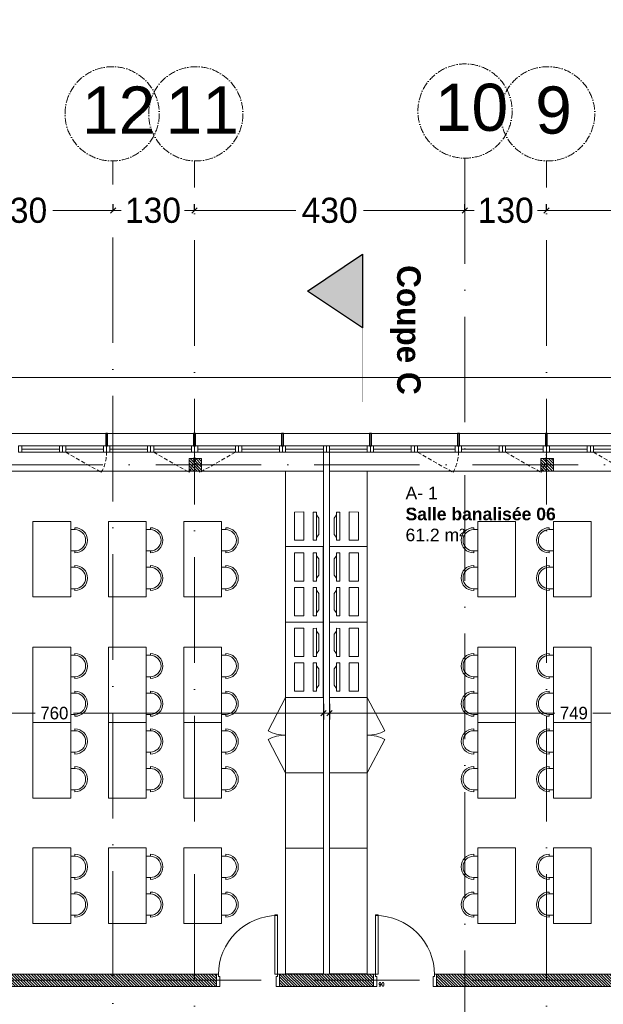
# Model space of a CAD drawing. Header units: centimetres. Extents: x 100159 to 225226, y -81380 to -23241.
# Tile 82 of 139: x 202902 to 203831, y -61097 to -59530. Entities that reach past the tile are written whole.
import ezdxf
from ezdxf.xclip import XClip

# ---------------------------------------------------------------- set-up
doc = ezdxf.new("R2010")
doc.units = ezdxf.units.CM
doc.header["$XCLIPFRAME"] = 2
for name, pattern in [('ACAD_ISO04W100', [30, 24, -3, 0, -3]), ('ACAD_ISO10W100', [18, 12, -3, 0, -3]), ('CACHE', [9.525, 6.35, -3.175])]:
    doc.linetypes.add(name, pattern=pattern)
doc.layers.get('0').update_dxf_attribs({"lineweight": 5})
for name, color, linetype, lineweight in [('10', 252, 'Continuous', 5), ('13', 251, 'Continuous', 9), ('17', 6, 'Continuous', 5), ('DDL- CLOISONS DOUBLAGES', 1, 'Continuous', 5), ('DDL- MENUISERIES INT', 51, 'Continuous', 5), ('DDL- STRUCTURE', 5, 'Continuous', 5), ('DDL-HAB-COTES', 161, 'Continuous', 9), ('DDL-HAB-MOBILIER', 252, 'Continuous', 9), ('DDL-HACHURES POCHAGE GRIS', 251, 'Continuous', 5), ('DDL-TRAIT AXES', 1, 'ACAD_ISO10W100', 5)]:
    doc.layers.add(name, color=color, linetype=linetype, lineweight=lineweight)
for name, color, linetype in [('23', 63, 'Continuous'), ('44', 7, 'Continuous'), ('DDL-PLAN MASSE PAYSAGE', 7, 'Continuous'), ('DDL-TEXTE 01', 7, 'Continuous'), ('DDL-TRAIT  COUPE', 1, 'ACAD_ISO04W100')]:
    doc.layers.add(name, color=color, linetype=linetype)
doc.layers.add('GEL', color=113, linetype='Continuous', plot=False)
doc.styles.add('Century Gothic', font='GOTHIC.TTF')
doc.styles.add('COTA', font='romans.shx', dxfattribs={"width": 0.8})
doc.styles.get("Standard").update_dxf_attribs({"font": 'arial.ttf'})
doc.dimstyles.new('C100 cm', dxfattribs={"dimscale": 100, "dimtxt": 0.2, "dimasz": 0.085, "dimexe": 0.1, "dimexo": 0.0625, "dimgap": 0.09, "dimtad": 0, "dimdec": 0, "dimzin": 0, "dimdsep": 46, "dimtxsty": 'Century Gothic', "dimblk": 'OBLIQUE', "dimcen": 0.09, "dimdle": 0.1, "dimclrd": 256, "dimclrt": 256, "dimadec": 0, "dimazin": 0, "dimtfac": 1, "dimtdec": 0, "dimtofl": 0, "dimtmove": 2, "dimatfit": 2, "dimfxl": 0.15, "dimfxlon": 1, "dimtolj": 1, "dimtzin": 0, "dimlwd": -1, "dimarcsym": 0})
doc.dimstyles.new('portes', dxfattribs={"dimtxt": 6, "dimasz": 2.5, "dimexe": 1.25, "dimexo": 0.625, "dimtad": 1, "dimjust": 1, "dimtxsty": 'COTA', "dimblk": 'NONE', "dimcen": 2.5, "dimse1": 1, "dimse2": 1, "dimsd1": 1, "dimsd2": 1, "dimadec": 0, "dimazin": 0, "dimtfac": 1, "dimtix": 1, "dimtofl": 0, "dimtmove": 0, "dimatfit": 0, "dimldrblk": 'NONE', "dimfxl": 1, "dimarcsym": 0})
pattern_1 = [(135, (0, -2198.8527), (-2.24506403, -2.24506403), [])]

# ---------------------------------------------------------------- blocks, each defined once
blk = doc.blocks.new('A$C7FA553E3')
blk.add_lwpolyline([(0, 32), (70, 32), (70, 42), (0, 42)], close=True)
for points in [[(5, 32), (65, 32), (65, 42), (5, 42), (5, 32)], [(5, 37), (65, 37)]]:
    blk.add_lwpolyline(points)
at = {"linetype": 'CACHE'}
blk.add_lwpolyline([(5, 32), (61.5, 0)], dxfattribs=at)
blk.add_arc((6, 32), 64, 330.0443, 0.0023, dxfattribs=at)
blk = doc.blocks.new('A$C6C21683D')
blk.add_lwpolyline([(0, 0), (70, 0), (70, 10), (0, 10)], close=True)
for points in [[(5, 0), (65, 0), (65, 10), (5, 10), (5, 0)], [(5, 5), (65, 5)]]:
    blk.add_lwpolyline(points)
blk = doc.blocks.new('*D189')
at = {"layer": 'Defpoints', "color": 0, "transparency": 16777216}
for p in [(5, 0), (95, 0), (95, 0)]:
    blk.add_point(p, dxfattribs=at)
at = {"layer": 'GEL', "color": 0, "transparency": 16777216, "insert": (12.6, 3.6), "char_height": 6, "attachment_point": 5, "style": 'COTA'}
blk.add_mtext('90', dxfattribs=at)
blk = doc.blocks.new('_None')
blk = doc.blocks.new('_Oblique')
at = {"color": 0, "linetype": 'ByBlock', "lineweight": -2}
blk.add_line((-0.5, -0.5), (0.5, 0.5), dxfattribs=at)
blk = doc.blocks.new('*D261')
at = {"layer": 'DDL-HAB-COTES', "color": 0, "lineweight": -2, "transparency": 16777216}
for p, q in [((199380.1, -60099.6), (199380.1, -60089.6)), ((204180.6, -60099.6), (204180.6, -60089.6))]:
    blk.add_line(p, q, dxfattribs=at)
at = {"layer": 'DDL-HAB-COTES', "transparency": 16777216}
for p, q in [((199370.1, -60099.6), (201883.4, -60099.6)), ((204190.6, -60099.6), (202021.7, -60099.6))]:
    blk.add_line(p, q, dxfattribs=at)
at = {"layer": 'Defpoints', "color": 0, "transparency": 16777216}
for p in [(204180.6, -60099.6), (199380.1, -60188.5), (204180.6, -60188.5)]:
    blk.add_point(p, dxfattribs=at)
at = {"layer": 'DDL-HAB-COTES', "transparency": 16777216, "xscale": 8.5, "yscale": 8.5, "zscale": 8.5, "rotation": 180}
blk.add_blockref('_Oblique', (199380.1, -60099.6), dxfattribs=at)
at = {"layer": 'DDL-HAB-COTES', "transparency": 16777216, "xscale": 8.5, "yscale": 8.5, "zscale": 8.5}
blk.add_blockref('_Oblique', (204180.6, -60099.6), dxfattribs=at)
at = {"layer": 'DDL-HAB-COTES', "lineweight": -3, "transparency": 16777216, "insert": (201952.6, -60099.6), "char_height": 40, "attachment_point": 5, "style": 'Century Gothic'}
blk.add_mtext('\\A1;4800', dxfattribs=at)
blk = doc.blocks.new('A$C7DD83F9D')
at = {"ltscale": 0.5}
for p, q in [((20, 107), (20, 110)), ((20, 107), (26.8, 107)), ((26.8, 73), (26.8, 107)), ((20, 73), (26.8, 73)), ((20, 73), (20, 70)), ((20, 47), (20, 50)), ((20, 47), (26.8, 47)), ((26.8, 13), (26.8, 47)), ((20, 13), (26.8, 13)), ((20, 13), (20, 10))]:
    blk.add_line(p, q, dxfattribs=at)
at = {"linetype": 'Continuous', "flags": 128}
blk.add_lwpolyline([(26.8, 120), (26.8, 0), (86.8, 0), (86.8, 120), (26.8, 120)], dxfattribs=at)
at = {"ltscale": 0.5}
for centre, radius in [((20, 90), 20), ((20, 90), 17), ((20, 30), 20), ((20, 30), 17)]:
    blk.add_arc(centre, radius, 90, 270, dxfattribs=at)
blk = doc.blocks.new('A$C19797035')
at = {"linetype": 'Continuous'}
for points in [[(54.3, 32.9), (52.5, 28.2), (10.3, 43.6), (12, 48.3)], [(46.7, 39.9), (50, 34.4), (16.2, 46.7), (22.3, 48.8)], [(42.3, 0), (0, 15.4), (5.1, 29.5), (47.4, 14.1)]]:
    blk.add_lwpolyline(points, close=True, dxfattribs=at)
blk = doc.blocks.new('bloc 2 postes info')
at = {"layer": 'DDL-HAB-MOBILIER', "linetype": 'Continuous'}
blk.add_lwpolyline([(200800.7, -66224.9), (200920.7, -66224.9), (200920.7, -66164.9), (200800.7, -66164.9)], close=True, dxfattribs=at)
at = {"layer": 'DDL-HAB-MOBILIER', "rotation": 19.99999999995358}
for p in [(200816, -66225.4), (200871, -66225.4)]:
    blk.add_blockref('A$C19797035', p, dxfattribs=at)
blk = doc.blocks.new('armoire120')
at = {"layer": '13'}
blk.add_lwpolyline([(202579.7, -43308.5), (202579.7, -43188.5), (202639.7, -43188.5), (202639.7, -43308.5)], close=True, dxfattribs=at)
for points in [[(202639.7, -43188.5), (202667.7, -43241.5)], [(202639.7, -43308.5), (202667.7, -43255.4)]]:
    blk.add_lwpolyline(points, dxfattribs=at)
for centre, start, end in [((202639.7, -43188.5), 269.9999, 297.8405), ((202639.7, -43308.5), 62.1592, 89.9998)]:
    blk.add_arc(centre, 60, start, end, dxfattribs=at)
blk = doc.blocks.new('Lame 20x3')
blk.add_lwpolyline([(209069.8, -45704.2), (209069.8, -45724.2), (209072.8, -45724.2), (209072.8, -45704.2), (209069.8, -45704.2)])
blk = doc.blocks.new('*U368')
at = {"layer": '44'}
blk.add_blockref('Lame 20x3', (-209071.3, 45714.2), dxfattribs=at)
blk = doc.blocks.new('*U369')
at = {"color": 0, "linetype": 'ByBlock', "lineweight": -2, "transparency": 16777216}
for p in [(-980, 0), (-840, 0), (-700, 0), (-560, 0), (-420, 0), (-280, 0)]:
    blk.add_blockref('*U368', p, dxfattribs=at)
blk = doc.blocks.new('*D517')
at = {"layer": 'DDL-HAB-COTES', "color": 0, "lineweight": -2, "transparency": 16777216}
for p, q in [((202625.1, -60618.5), (202625.1, -60643.5)), ((203385.1, -60618.5), (203385.1, -60643.5))]:
    blk.add_line(p, q, dxfattribs=at)
at = {"layer": 'DDL-HAB-COTES', "transparency": 16777216}
for p, q in [((202615.1, -60633.5), (202926.2, -60633.5)), ((203395.1, -60633.5), (202987.6, -60633.5))]:
    blk.add_line(p, q, dxfattribs=at)
at = {"layer": 'Defpoints', "color": 0, "transparency": 16777216}
for p in [(202625.1, -60248.5), (203385.1, -60248.4), (203385.1, -60633.5)]:
    blk.add_point(p, dxfattribs=at)
at = {"layer": 'DDL-HAB-COTES', "transparency": 16777216, "xscale": 8.5, "yscale": 8.5, "zscale": 8.5, "rotation": 180}
blk.add_blockref('_Oblique', (202625.1, -60633.5), dxfattribs=at)
at = {"layer": 'DDL-HAB-COTES', "transparency": 16777216, "xscale": 8.5, "yscale": 8.5, "zscale": 8.5}
blk.add_blockref('_Oblique', (203385.1, -60633.5), dxfattribs=at)
at = {"layer": 'DDL-HAB-COTES', "lineweight": -3, "transparency": 16777216, "insert": (202956.9, -60633.5), "char_height": 20, "attachment_point": 5, "style": 'Century Gothic'}
blk.add_mtext('\\A1;760', dxfattribs=at)
blk = doc.blocks.new('*D518')
at = {"layer": 'DDL-HAB-COTES', "color": 0, "lineweight": -2, "transparency": 16777216}
for p, q in [((203395.1, -60618.5), (203395.1, -60643.5)), ((204144.1, -60618.5), (204144.1, -60643.5))]:
    blk.add_line(p, q, dxfattribs=at)
at = {"layer": 'DDL-HAB-COTES', "transparency": 16777216}
for p, q in [((203385.1, -60633.5), (203753.5, -60633.5)), ((204154.1, -60633.5), (203814.1, -60633.5))]:
    blk.add_line(p, q, dxfattribs=at)
at = {"layer": 'Defpoints', "color": 0, "transparency": 16777216}
for p in [(203395.1, -60238.4), (204144.1, -60358.4), (204144.1, -60633.5)]:
    blk.add_point(p, dxfattribs=at)
at = {"layer": 'DDL-HAB-COTES', "transparency": 16777216, "xscale": 8.5, "yscale": 8.5, "zscale": 8.5, "rotation": 180}
blk.add_blockref('_Oblique', (203395.1, -60633.5), dxfattribs=at)
at = {"layer": 'DDL-HAB-COTES', "transparency": 16777216, "xscale": 8.5, "yscale": 8.5, "zscale": 8.5}
blk.add_blockref('_Oblique', (204144.1, -60633.5), dxfattribs=at)
at = {"layer": 'DDL-HAB-COTES', "lineweight": -3, "transparency": 16777216, "insert": (203783.8, -60633.5), "char_height": 20, "attachment_point": 5, "style": 'Century Gothic'}
blk.add_mtext('\\A1;749', dxfattribs=at)
blk = doc.blocks.new('17.07 CADASTRE')
at = {"layer": '23'}
h = blk.add_hatch(dxfattribs=at)
h.set_pattern_fill('CROSS', color=9, scale=0.122312, angle=-74.5126)
h.set_pattern_definition([(285.487436, (-1752.3689, 119.6183), (0.95587097, -0.5410825), [0.38833935, -1.16501804]), (15.487436, (-1752.5042, 119.37936), (0.5410825, 0.95587097), [0.38833935, -1.16501804])])
h.paths.add_polyline_path([(296.556, 77.111), (237.111, 55.333), (234.333, 63.889), (230.222, 79.222), (287.333, 104.778), (286, 108.667), (283.764, 107.684), (283.586, 107.684), (284.556, 108.111), (281.778, 113.778), (279.556, 117), (276.889, 119.556), (274.222, 121.222), (271, 122.222), (267.222, 123.778), (264.111, 125.444), (253.889, 127.667), (249.222, 128.444), (241, 128.111), (233.111, 127.444), (216.889, 124.444), (201.667, 120.778), (176.222, 114.111), (165.556, 111.111), (124.556, 102.444), (122.333, 102.222), (76.778, 95.667), (65.222, 94.333), (35.444, 90.111), (31.667, 89.667), (13.222, 87.017), (13.222, 11), (305.953, 11), (306.333, 20.889), (306.457, 20.91), (306.778, 27.444), (306.556, 41.222), (304.889, 48.667)])
h.paths.add_polyline_path([(382.444, 188.112), (366.222, 179.889), (324.333, 156.222), (321.556, 150.111), (319.889, 143.222), (318.444, 140), (316.333, 136.444), (312.889, 132.222), (311, 129.556), (309.667, 127), (309.222, 124.889), (309.111, 121.556), (313, 67.111), (320.889, 34.556), (323.889, 23), (326.72, 11), (382.444, 11)])
h.paths.add_polyline_path([(114.441, 168.682), (114.556, 172.222), (114.765, 174.055), (114.889, 176.111), (115.444, 180), (117, 187), (119.807, 200.743), (131.778, 243.333), (132.667, 246.889), (134.333, 259.778), (123.889, 263.889), (95.589, 275.588), (95.778, 276.111), (116.444, 322.667), (114.867, 324.739), (110, 330.778), (101, 340.111), (94.778, 345.889), (88.111, 351.333), (84.333, 354.222), (77.667, 358.667), (70, 363), (64.667, 366.778), (62.667, 368.556), (61, 370.778), (59.667, 373.333), (57.444, 376.444), (55, 379.889), (50.444, 384.111), (47.778, 386.111), (42.889, 389.333), (34.778, 392.222), (29.778, 390.222), (28, 389.111), (23.444, 385.111), (19.596, 381.153), (45.333, 361.111), (41.87, 356.754), (41.556, 357), (39.111, 354), (13.222, 374.341), (13.222, 359.889), (17.111, 358.444), (17.556, 359.444), (21.111, 358), (20.778, 357), (22.556, 356.333), (22.889, 357.333), (29.222, 354.889), (26.333, 347.667), (22.889, 349), (21.556, 345.667), (17.889, 347.111), (18.556, 348.889), (13.222, 350.98), (13.222, 268.872), (22.444, 266.333), (20.333, 258.444), (13.222, 260.467), (13.222, 114.187), (18.444, 116), (18.889, 112.778), (28.889, 113.333), (38.667, 115.778), (41.333, 115.778), (59.333, 118.667), (82, 120.333), (98.222, 123.111), (115.889, 127.889), (114.889, 141.889), (114.853, 142.698), (114.556, 146.667), (114.435, 152.182), (114.222, 157), (114.259, 160.231), (114.222, 161.889), (114.123, 164.5), (114.333, 166.889)])
h.paths.add_polyline_path([(35.889, 199), (33.222, 200.111), (35, 204.222), (37.556, 203)], flags=16)
h.paths.add_polyline_path([(48.222, 318.556), (43.778, 319.556), (44.333, 321.778), (38.889, 323), (39, 323.778), (35, 324.667), (35.111, 325.333), (31.556, 326.111), (33.444, 334.667), (40.444, 333), (40.222, 332.111), (43.222, 331.444), (42.889, 330), (46, 329.333), (49, 342.556), (55.111, 337.444), (53, 328.556), (50.667, 329.111)], flags=16)
h.paths.add_polyline_path([(23.889, 322.556), (20.556, 323.222), (21.111, 326.222), (24.556, 325.556)], flags=16)
h.paths.add_polyline_path([(19.667, 324.111), (14.111, 325.222), (14.556, 327.889), (20.222, 326.778)], flags=16)
h.paths.add_polyline_path([(57.556, 349), (56.556, 349.778), (56, 349.111), (53.667, 350.778), (54, 351.444), (50.556, 354.111), (52.889, 357.333), (53.667, 356.889), (54.444, 358), (53.778, 358.556), (59.667, 366.333), (64.444, 362.556), (60.444, 357.111), (64.444, 353.778), (61.889, 350.556), (59.889, 352.111)], flags=16)
h.paths.add_polyline_path([(38.667, 373.444), (35.778, 375.889), (35.444, 375.556), (32.333, 378), (33.111, 379.111), (30, 381.444), (32.444, 384.778), (35.556, 382.222), (36, 382.889), (36.889, 382.333), (37.889, 383.667), (40.444, 381.444), (42.889, 384.667), (47.778, 380.889), (42.889, 374.556), (40.778, 376.222)], flags=16)
h.paths.add_polyline_path([(64.778, 393.222), (55, 404.111), (51.333, 405.889), (50, 405.222), (47.889, 404.556), (45.556, 404.556), (44.778, 404.667), (43.889, 405.111), (34.778, 392.222), (42.889, 389.333), (47.778, 386.111), (50.444, 384.111), (55, 379.889), (57.444, 376.444), (59.667, 373.333), (61, 370.778), (62.667, 368.556), (64.667, 366.778), (70, 363), (77.667, 358.667), (84.333, 354.222), (88.111, 351.333), (94.778, 345.889), (101, 340.111), (110, 330.778), (112.546, 327.619), (117, 349.111), (122, 359.222), (113.222, 363.667), (115.333, 367.889), (104.333, 373.444), (104.111, 373), (103.667, 373.222), (103.889, 373.667)])
h.paths.add_polyline_path([(60.667, 391.556), (67.111, 388.333), (66.333, 386.667), (70.778, 384.444), (67.333, 377.444), (61, 380.556), (61.667, 381.889), (57, 384.222)], flags=16)
h.paths.add_polyline_path([(56.111, 388.778), (44.667, 394.444), (48.111, 401.222), (52.444, 399.111), (52.556, 399.556), (55.444, 398.111), (53.889, 395), (58.111, 393)], flags=16)
h.paths.add_polyline_path([(74.333, 380.889), (79.667, 378.222), (80.333, 379.556), (83.444, 378.111), (79.333, 369.889), (70.889, 374.222)], flags=16)
h.paths.add_polyline_path([(87.444, 378.444), (92.444, 376), (90.556, 372.333), (90, 372.667), (88.556, 369.778), (93.889, 367.222), (90.667, 360.778), (81, 365.556)], flags=16)
h.paths.add_polyline_path([(97.444, 368.111), (107.667, 363.111), (104.556, 356.778), (94.333, 361.778)], flags=16)
h.paths.add_polyline_path([(109.222, 359.889), (112.444, 358.222), (111.778, 357), (113.222, 356.222), (114.444, 358.667), (117.667, 357), (111, 343.444), (106.667, 345.556), (108, 348.333), (104.444, 350.111)], flags=16)
h.paths.add_polyline_path([(138.333, 392.333), (139.444, 392.667), (142.289, 398.356), (133.889, 402.556), (137.222, 409.444), (142.667, 406.667), (143.556, 408.444), (146.6, 406.978), (147.111, 408), (146.954, 409.778), (132.144, 409.778), (130.222, 406), (122.667, 409.778), (88.627, 409.778), (92.222, 408), (85.444, 394.444), (81.667, 396.333), (82.667, 398.444), (80.556, 399.556), (81.667, 401.667), (77.444, 403.778), (80.481, 409.778), (77.236, 409.778), (74.889, 405), (69.444, 407.778), (69.889, 408.778), (67.857, 409.778), (56.288, 409.778), (58.444, 408.667), (64.444, 402), (64.889, 402.333), (65.111, 402), (64.778, 401.667), (68.222, 397.778), (70.667, 396.556), (71.667, 398.667), (76.333, 396.333), (75.333, 394.222), (83.333, 390.222), (84.333, 392.333), (89, 390), (88.222, 388.333), (88.556, 388.111), (88.444, 387.778), (96, 383.889), (97, 386), (105.444, 381.778), (104.444, 379.667), (118, 372.889), (119.063, 372.48), (121, 372.111), (123.444, 372.222), (123.333, 372.667), (123.778, 372.778), (123.889, 372.333), (124.556, 372.556), (126.503, 373.571), (127.437, 374.272), (128.105, 375.058), (128.808, 376.042), (120.778, 380.222), (120.889, 380.444), (117.444, 382.111), (119.889, 386.778), (123.222, 385.111), (123.778, 386.111), (131.912, 381.934), (136.222, 390.556), (136.417, 390.75), (136.556, 391), (137.444, 391.778)])
h.paths.add_polyline_path([(94.778, 396.222), (95.111, 397), (90.889, 399.111), (93, 403.333), (93.889, 402.889), (95.333, 405.667), (98, 404.333), (98.333, 405), (101.889, 403.111), (101.667, 402.556), (104.556, 401.111), (101.111, 394), (98.111, 395.556), (97.667, 394.667)], flags=16)
h.paths.add_polyline_path([(104.778, 389.444), (108.222, 396.333), (118.667, 391.222), (115.667, 385.222), (112.889, 386.556), (112.444, 385.667)], flags=16)
blk = doc.blocks.new('*D807')
at = {"layer": 'DDL-HAB-COTES', "color": 0, "lineweight": -2, "transparency": 16777216}
for p, q in [((203740.1, -59833.8), (203740.1, -59823.8)), ((204170.1, -59833.8), (204170.1, -59823.8))]:
    blk.add_line(p, q, dxfattribs=at)
at = {"layer": 'DDL-HAB-COTES', "transparency": 16777216}
for p, q in [((203730.1, -59833.8), (203989.7, -59833.8)), ((204180.1, -59833.8), (204097.1, -59833.8))]:
    blk.add_line(p, q, dxfattribs=at)
at = {"layer": 'Defpoints', "color": 0, "transparency": 16777216}
for p in [(203740.1, -59833.8), (203740.1, -60099.6), (204170.1, -60238.4)]:
    blk.add_point(p, dxfattribs=at)
at = {"layer": 'DDL-HAB-COTES', "transparency": 16777216, "xscale": 8.5, "yscale": 8.5, "zscale": 8.5, "rotation": 180}
blk.add_blockref('_Oblique', (203740.1, -59833.8), dxfattribs=at)
at = {"layer": 'DDL-HAB-COTES', "transparency": 16777216, "xscale": 8.5, "yscale": 8.5, "zscale": 8.5}
blk.add_blockref('_Oblique', (204170.1, -59833.8), dxfattribs=at)
at = {"layer": 'DDL-HAB-COTES', "lineweight": -3, "transparency": 16777216, "insert": (204043.4, -59833.8), "char_height": 40, "attachment_point": 5, "style": 'Century Gothic'}
blk.add_mtext('\\A1;430', dxfattribs=at)
blk = doc.blocks.new('*D808')
at = {"layer": 'DDL-HAB-COTES', "color": 0, "lineweight": -2, "transparency": 16777216}
for p, q in [((203610.1, -59833.8), (203610.1, -59823.8)), ((203740.1, -59833.8), (203740.1, -59823.8))]:
    blk.add_line(p, q, dxfattribs=at)
at = {"layer": 'DDL-HAB-COTES', "transparency": 16777216}
for p, q in [((203600.1, -59833.8), (203625, -59833.8)), ((203750.1, -59833.8), (203725.9, -59833.8))]:
    blk.add_line(p, q, dxfattribs=at)
at = {"layer": 'Defpoints', "color": 0, "transparency": 16777216}
for p in [(203610.1, -59833.8), (203610.1, -60099.6), (203740.1, -60099.6)]:
    blk.add_point(p, dxfattribs=at)
at = {"layer": 'DDL-HAB-COTES', "transparency": 16777216, "xscale": 8.5, "yscale": 8.5, "zscale": 8.5, "rotation": 180}
blk.add_blockref('_Oblique', (203610.1, -59833.8), dxfattribs=at)
at = {"layer": 'DDL-HAB-COTES', "transparency": 16777216, "xscale": 8.5, "yscale": 8.5, "zscale": 8.5}
blk.add_blockref('_Oblique', (203740.1, -59833.8), dxfattribs=at)
at = {"layer": 'DDL-HAB-COTES', "lineweight": -3, "transparency": 16777216, "insert": (203675.4, -59833.8), "char_height": 40, "attachment_point": 5, "style": 'Century Gothic'}
blk.add_mtext('\\A1;130', dxfattribs=at)
blk = doc.blocks.new('*D809')
at = {"layer": 'DDL-HAB-COTES', "color": 0, "lineweight": -2, "transparency": 16777216}
for p, q in [((203050.6, -59833.8), (203050.6, -59823.8)), ((203180.1, -59833.8), (203180.1, -59823.8))]:
    blk.add_line(p, q, dxfattribs=at)
at = {"layer": 'DDL-HAB-COTES', "transparency": 16777216}
for p, q in [((203040.6, -59833.8), (203063.4, -59833.8)), ((203190.1, -59833.8), (203164.3, -59833.8))]:
    blk.add_line(p, q, dxfattribs=at)
at = {"layer": 'Defpoints', "color": 0, "transparency": 16777216}
for p in [(203050.6, -59833.8), (203050.6, -60238.4), (203180.1, -60238.4)]:
    blk.add_point(p, dxfattribs=at)
at = {"layer": 'DDL-HAB-COTES', "transparency": 16777216, "xscale": 8.5, "yscale": 8.5, "zscale": 8.5, "rotation": 180}
blk.add_blockref('_Oblique', (203050.6, -59833.8), dxfattribs=at)
at = {"layer": 'DDL-HAB-COTES', "transparency": 16777216, "xscale": 8.5, "yscale": 8.5, "zscale": 8.5}
blk.add_blockref('_Oblique', (203180.1, -59833.8), dxfattribs=at)
at = {"layer": 'DDL-HAB-COTES', "lineweight": -3, "transparency": 16777216, "insert": (203113.9, -59833.8), "char_height": 40, "attachment_point": 5, "style": 'Century Gothic'}
blk.add_mtext('\\A1;130', dxfattribs=at)
blk = doc.blocks.new('*D810')
at = {"layer": 'DDL-HAB-COTES', "color": 0, "lineweight": -2, "transparency": 16777216}
for p, q in [((202620.1, -59833.8), (202620.1, -59823.8)), ((203050.6, -59833.8), (203050.6, -59823.8))]:
    blk.add_line(p, q, dxfattribs=at)
at = {"layer": 'DDL-HAB-COTES', "transparency": 16777216}
for p, q in [((202610.1, -59833.8), (202847.2, -59833.8)), ((203060.6, -59833.8), (202954.6, -59833.8))]:
    blk.add_line(p, q, dxfattribs=at)
at = {"layer": 'Defpoints', "color": 0, "transparency": 16777216}
for p in [(202620.1, -59833.8), (202620.1, -60228.4), (203050.6, -60238.4)]:
    blk.add_point(p, dxfattribs=at)
at = {"layer": 'DDL-HAB-COTES', "transparency": 16777216, "xscale": 8.5, "yscale": 8.5, "zscale": 8.5, "rotation": 180}
blk.add_blockref('_Oblique', (202620.1, -59833.8), dxfattribs=at)
at = {"layer": 'DDL-HAB-COTES', "transparency": 16777216, "xscale": 8.5, "yscale": 8.5, "zscale": 8.5}
blk.add_blockref('_Oblique', (203050.6, -59833.8), dxfattribs=at)
at = {"layer": 'DDL-HAB-COTES', "lineweight": -3, "transparency": 16777216, "insert": (202900.9, -59833.8), "char_height": 40, "attachment_point": 5, "style": 'Century Gothic'}
blk.add_mtext('\\A1;430', dxfattribs=at)
blk = doc.blocks.new('*D817')
at = {"layer": 'DDL-HAB-COTES', "color": 0, "linetype": 'Continuous', "lineweight": -2, "transparency": 16777216}
for p, q in [((203180.1, -59833.8), (203180.1, -59823.8)), ((203610.1, -59833.8), (203610.1, -59823.8))]:
    blk.add_line(p, q, dxfattribs=at)
at = {"layer": 'DDL-HAB-COTES', "linetype": 'Continuous', "transparency": 16777216}
for p, q in [((203170.1, -59833.8), (203341.4, -59833.8)), ((203620.1, -59833.8), (203448.8, -59833.8))]:
    blk.add_line(p, q, dxfattribs=at)
at = {"layer": 'Defpoints', "color": 0, "linetype": 'Continuous', "transparency": 16777216}
for p in [(203610.1, -59833.8), (203610.1, -59833.8), (203180.1, -60238.4)]:
    blk.add_point(p, dxfattribs=at)
at = {"layer": 'DDL-HAB-COTES', "linetype": 'Continuous', "transparency": 16777216, "xscale": 8.5, "yscale": 8.5, "zscale": 8.5, "rotation": 180}
blk.add_blockref('_Oblique', (203180.1, -59833.8), dxfattribs=at)
at = {"layer": 'DDL-HAB-COTES', "linetype": 'Continuous', "transparency": 16777216, "xscale": 8.5, "yscale": 8.5, "zscale": 8.5}
blk.add_blockref('_Oblique', (203610.1, -59833.8), dxfattribs=at)
at = {"layer": 'DDL-HAB-COTES', "linetype": 'Continuous', "transparency": 16777216, "insert": (203395.1, -59833.8), "char_height": 40, "attachment_point": 5, "style": 'Century Gothic'}
blk.add_mtext('\\A1;430', dxfattribs=at)
blk = doc.blocks.new('*U188')
blk.add_line((100, 20), (100, 0))
blk.add_lwpolyline([(3, 20), (3, 114), (7, 114), (7, 20)], close=True)
for points in [[(0, 0), (5, 0), (5, 16), (3, 16), (3, 20), (0, 20), (0, 20)], [(0, 20), (0, 0)], [(100, 0), (95, 0), (95, 16), (97, 16), (97, 20), (100, 20), (100, 20)]]:
    blk.add_lwpolyline(points)
blk.add_arc((3, 19.039), 94, 359.999971, 90.000029)
at = {"layer": 'GEL'}
dim = blk.add_linear_dim(base=(95, 0), p1=(5, 0), p2=(95, 0), dimstyle='portes', dxfattribs=at)
dim.commit()
dim.dimension.update_dxf_attribs({"geometry": '*D189', "text_midpoint": (12.636, 3.625)})

msp = doc.modelspace()

# ---------------------------------------------------------------- hatches: boundary and pattern name
at = {"layer": 'DDL-HACHURES POCHAGE GRIS'}
h = msp.add_hatch(dxfattribs=at)
h.set_pattern_fill('ANSI31', color=256, angle=90)
h.set_pattern_definition(pattern_1)
h.paths.add_polyline_path([(204160.6, -61048.5), (204160.6, -60188.5), (204180.6, -60188.5), (204180.6, -61068.5), (204133.6, -61068.5), (204133.6, -61048.5)])
h.paths.add_polyline_path([(199400.1, -61068.5), (199380.1, -61068.5), (199380.1, -60188.5), (199400.1, -60188.5), (199400.1, -61048.5), (199427.6, -61048.5), (199427.6, -61068.5), (199400.1, -61068.5)])
h.paths.add_polyline_path([(199996.4, -61068.5), (199627.6, -61068.5), (199627.6, -61048.5), (199996.4, -61048.5)])
h.paths.add_polyline_path([(200222.1, -61068.5), (200096.4, -61068.5), (200096.4, -61048.5), (200222.1, -61048.5)])
h.paths.add_polyline_path([(200643.7, -61068.5), (200322.1, -61068.5), (200322.1, -61048.5), (200643.7, -61048.5)])
h.paths.add_polyline_path([(200843.7, -61048.4), (200874.5, -61048.5), (200874.5, -61068.5), (200843.7, -61068.4)])
h.paths.add_polyline_path([(200974.5, -61068.5), (201001.8, -61068.5), (201001.8, -61048.5), (200974.5, -61048.5)])
h.paths.add_polyline_path([(201227.6, -61068.5), (201197.4, -61068.5), (201197.4, -61048.5), (201227.6, -61048.5)])
h.paths.add_polyline_path([(201733.6, -61048.5), (201427.6, -61048.5), (201427.6, -61068.5), (201733.6, -61068.5)])
h.paths.add_polyline_path([(201863.6, -61048.5), (201833.6, -61048.5), (201833.6, -61068.5), (201863.6, -61068.5)])
h.paths.add_polyline_path([(202445.1, -61048.5), (202063.6, -61048.5), (202063.6, -61068.5), (202445.1, -61068.5)])
h.paths.add_polyline_path([(202635.1, -61048.5), (202545.1, -61048.5), (202545.1, -61068.5), (202635.1, -61068.5)])
h.paths.add_polyline_path([(203215.1, -61048.5), (202835.1, -61048.5), (202835.1, -61068.5), (203215.1, -61068.5)])
h.paths.add_polyline_path([(203465.1, -61048.5), (203315.1, -61048.5), (203315.1, -61068.5), (203465.1, -61068.5)])
h.paths.add_polyline_path([(203931.6, -61048.5), (203565.1, -61048.5), (203565.1, -61068.5), (203931.6, -61068.5)])
edge = h.paths.add_edge_path()
edge.add_line((204160.6, -61068.5), (204160.6, -61068.5))
h = msp.add_hatch(dxfattribs=at)
h.set_pattern_fill('ANSI31', color=256, angle=90)
h.set_pattern_definition(pattern_1)
h.paths.add_polyline_path([(203731.3, -60228.5), (203751.3, -60228.5), (203751.3, -60248.5), (203731.3, -60248.5)])
h.paths.add_polyline_path([(203171.3, -60228.5), (203191.3, -60228.5), (203191.3, -60248.5), (203171.3, -60248.5)])
h.paths.add_polyline_path([(202611.3, -60228.5), (202631.3, -60228.5), (202631.3, -60248.5), (202611.3, -60248.5)])
h.paths.add_polyline_path([(202050, -60228.4), (202070, -60228.4), (202070, -60248.4), (202050, -60248.4)])
h.paths.add_polyline_path([(201491.3, -60228.4), (201511.3, -60228.4), (201511.3, -60248.4), (201491.3, -60248.4)])
h.paths.add_polyline_path([(200931.3, -60228.4), (200951.3, -60228.4), (200951.3, -60248.4), (200931.3, -60248.4)])
h.paths.add_polyline_path([(199811.3, -60228.5), (199831.3, -60228.5), (199831.3, -60248.5), (199811.3, -60248.5)])
h.paths.add_polyline_path([(200371.3, -60228.5), (200391.3, -60228.5), (200391.3, -60248.5), (200371.3, -60248.5)])
at = {"layer": 'DDL-TRAIT  COUPE', "ltscale": 30}
h = msp.add_hatch(color=256, dxfattribs=at)
h.dxf.hatch_style = 1
h.paths.add_polyline_path([(203447.4, -59903.1), (203447.4, -60020.8), (203359.7, -59962)])

# ---------------------------------------------------------------- linework, layer by layer
at = {"layer": '10'}
for points in [[(204161.6, -60188.5), (199401.6, -60188.5)], [(202625.1, -60248.5), (203385.1, -60248.5)], [(203432.1, -60248.5), (204144.6, -60248.5)]]:
    msp.add_lwpolyline(points, dxfattribs=at)
at = {"layer": 'DDL- CLOISONS DOUBLAGES'}
for p, q in [((203385.1, -61048.6), (203385.1, -60218.5)), ((203395.1, -61048.6), (203395.1, -60218.5))]:
    msp.add_line(p, q, dxfattribs=at)
for points in [[(203385.1, -60218.5), (203385.1, -61048.5)], [(203395.1, -60218.5), (203395.1, -61048.5)]]:
    msp.add_lwpolyline(points, dxfattribs=at)
at = {"layer": 'DDL- STRUCTURE'}
for points in [[(203171.3, -60228.5), (203191.3, -60228.5), (203191.3, -60248.5), (203171.3, -60248.5)], [(203731.3, -60228.5), (203751.3, -60228.5), (203751.3, -60248.5), (203731.3, -60248.5)], [(203215.1, -61048.5), (202835.1, -61048.5), (202835.1, -61068.5), (203215.1, -61068.5)], [(203465.1, -61048.5), (203315.1, -61048.5), (203315.1, -61068.5), (203465.1, -61068.5)], [(203931.6, -61048.5), (203565.1, -61048.5), (203565.1, -61068.5), (203931.6, -61068.5)]]:
    msp.add_lwpolyline(points, close=True, dxfattribs=at)
at = {"layer": 'DDL-HAB-MOBILIER', "linetype": 'Continuous'}
for points in [[(203325.1, -60248.5), (203325.1, -60368.5), (203385.1, -60368.5), (203385.1, -60248.5)], [(203455.1, -60248.5), (203455.1, -60368.5), (203395.1, -60368.5), (203395.1, -60248.5)], [(203385.1, -60728.5), (203385.1, -60848.5), (203325.1, -60848.5), (203325.1, -60728.5)], [(203395.1, -60728.5), (203395.1, -60848.5), (203455.1, -60848.5), (203455.1, -60728.5)], [(203385.1, -60848.5), (203385.1, -61048.3), (203325.1, -61048.3), (203325.1, -60848.5)], [(203395.1, -60848.5), (203395.1, -61048.3), (203455.1, -61048.3), (203455.1, -60848.5)]]:
    msp.add_lwpolyline(points, close=True, dxfattribs=at)
at = {"layer": 'DDL-TRAIT  COUPE', "ltscale": 30}
msp.add_lwpolyline([(203447.4, -59903.1), (203447.4, -60020.8), (203359.7, -59962), (203447.4, -59903.1)], dxfattribs=at)
at = {"layer": 'DDL-TRAIT  COUPE', "ltscale": 30, "const_width": 1}
msp.add_lwpolyline([(203447.4, -59903.1), (203447.4, -60138.6)], dxfattribs=at)
at = {"layer": 'DDL-TRAIT AXES', "ltscale": 14}
for p, q in [((203610.1, -59750.7), (203610.1, -63826.1)), ((199084.7, -60238.4), (208105.6, -60238.4)), ((199084.7, -61058.5), (208105.6, -61058.5))]:
    msp.add_line(p, q, dxfattribs=at)
for points in [[(203050.1, -63826.1), (203050.1, -59755.1)], [(203180.1, -63830.8), (203180.1, -59755.1)], [(203740.1, -63830.8), (203740.1, -59755.1)]]:
    msp.add_lwpolyline(points, dxfattribs=at)
at = {"layer": 'DDL-TRAIT AXES'}
for centre in [(203048.9, -59680.1), (203182.1, -59680.1), (203610.6, -59675.7), (203742.1, -59680.1)]:
    msp.add_circle(centre, 75, dxfattribs=at)

# ---------------------------------------------------------------- block references
at = {"linetype": 'Continuous'}
msp.add_blockref('*U369', (204020.1, -60198.5), dxfattribs=at)
at = {"layer": '10', "xscale": -1}
for p in [(203009.7, -60448.5), (203129.7, -60448.5), (203249.7, -60448.5), (203009.7, -60648.5), (203129.7, -60648.5), (203249.7, -60648.5)]:
    msp.add_blockref('A$C7DD83F9D', p, dxfattribs=at)
at = {"layer": '10'}
for p in [(203604.4, -60448.5), (203724.4, -60448.5), (203604.4, -60648.5), (203724.4, -60648.5)]:
    msp.add_blockref('A$C7DD83F9D', p, dxfattribs=at)
at = {"layer": '10', "rotation": 180}
for p in [(203009.7, -60648.5), (203129.7, -60648.5), (203249.7, -60648.5), (203009.7, -60848), (203129.7, -60848), (203249.7, -60848)]:
    msp.add_blockref('A$C7DD83F9D', p, dxfattribs=at)
at = {"layer": '10', "xscale": -1, "rotation": 180}
for p in [(203604.4, -60648.5), (203724.4, -60648.5), (203604.4, -60848), (203724.4, -60848)]:
    msp.add_blockref('A$C7DD83F9D', p, dxfattribs=at)
at = {"layer": '17', "xscale": -1}
for name, p in [('A$C6C21683D', (202970.1, -60218.5)), ('A$C6C21683D', (203110.1, -60218.5)), ('A$C7FA553E3', (203250.1, -60250.5)), ('A$C6C21683D', (203390.1, -60218.5)), ('A$C6C21683D', (203460.1, -60218.5)), ('A$C6C21683D', (203530.1, -60218.5)), ('A$C6C21683D', (203670.1, -60218.5)), ('A$C6C21683D', (203810.1, -60218.5))]:
    msp.add_blockref(name, p, dxfattribs=at)
at = {"layer": '17'}
for name, p in [('A$C7FA553E3', (202970.1, -60250.5)), ('A$C7FA553E3', (203110.1, -60250.5)), ('A$C6C21683D', (203250.1, -60218.5)), ('A$C7FA553E3', (203530.1, -60250.5)), ('A$C7FA553E3', (203670.1, -60250.5)), ('A$C7FA553E3', (203810.1, -60250.5))]:
    msp.add_blockref(name, p, dxfattribs=at)
at = {"layer": 'DDL- MENUISERIES INT', "xscale": -1}
msp.add_blockref('*U188', (203315.1, -61068.5), dxfattribs=at)
msp.add_blockref('*U188', (203315.1, -61068.5), dxfattribs=at)
at = {"layer": 'DDL- MENUISERIES INT'}
msp.add_blockref('*U188', (203465.1, -61068.5), dxfattribs=at)
msp.add_blockref('*U188', (203465.1, -61068.5), dxfattribs=at)
at = {"layer": 'DDL-HAB-MOBILIER', "rotation": 289.9999999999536}
msp.add_blockref('A$C19797035', (203324.6, -60318.8), dxfattribs=at)
at = {"layer": 'DDL-HAB-MOBILIER', "xscale": -1, "rotation": 70.00000000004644}
msp.add_blockref('A$C19797035', (203455.6, -60318.8), dxfattribs=at)
at = {"layer": 'DDL-HAB-MOBILIER', "linetype": 'Continuous', "rotation": 270}
for p in [(269549.9, 140432.2), (269549.9, 140312.2)]:
    msp.add_blockref('bloc 2 postes info', p, dxfattribs=at)
at = {"layer": 'DDL-HAB-MOBILIER', "linetype": 'Continuous', "xscale": -1, "rotation": 90}
for p in [(137230.2, 140432.2), (137230.2, 140312.2)]:
    msp.add_blockref('bloc 2 postes info', p, dxfattribs=at)
at = {"layer": 'DDL-HAB-MOBILIER', "linetype": 'Continuous', "xscale": -1}
msp.add_blockref('armoire120', (405964.8, -17420), dxfattribs=at)
at = {"layer": 'DDL-HAB-MOBILIER', "linetype": 'Continuous'}
msp.add_blockref('armoire120', (815.3, -17420), dxfattribs=at)
at = {"layer": 'DDL-PLAN MASSE PAYSAGE', "linetype": 'ByBlock'}
ref = msp.add_blockref('17.07 CADASTRE', (176094.2, -61986.4), dxfattribs=dict(at, xscale=106.2859075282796, yscale=106.2859075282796, zscale=106.2859075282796, rotation=344.5125640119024))
XClip(ref).set_block_clipping_path([(36.599704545, 85.9239172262), (419.7690201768, 192.095693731), (361.9471425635, 400.7723308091), (-21.2221730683, 294.6005543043)])

# ---------------------------------------------------------------- texts
at = {"layer": 'DDL-TEXTE 01', "insert": (203515.9, -60273.3), "char_height": 20, "attachment_point": 1}
msp.add_mtext_dynamic_manual_height_columns('A- 1\\P{\\fArial|b1|i0|c0|p34;Salle banalisée 06\\P}61.2 m²', width=460.179, gutter_width=40, heights=[0], dxfattribs=at)
at = {"layer": 'DDL-TRAIT  COUPE', "ltscale": 30, "insert": (203515.6, -59734.8), "char_height": 37.5, "attachment_point": 4, "rotation": 270}
msp.add_mtext_dynamic_manual_height_columns('\\pxqc;{\\fCentury Gothic|b1|i0|c0|p34;Coupe C}', width=578.114, gutter_width=0.974, heights=[198.3], dxfattribs=at)
at = {"layer": 'DDL-TRAIT AXES', "char_height": 75, "attachment_point": 1}
for s, insert in [('{\\fSwis721 Lt BT|b0|i0|c0|p34;12}', (203001, -59636.6)), ('{\\fSwis721 Lt BT|b0|i0|c0|p34;11}', (203134.2, -59636.6)), ('{\\fSwis721 Lt BT|b0|i0|c0|p34;10}', (203562.7, -59632.2)), ('{\\fSwis721 Lt BT|b0|i0|c0|p34;9}', (203722.4, -59636.6))]:
    msp.add_mtext_dynamic_manual_height_columns(s, width=107.612, gutter_width=12.5, heights=[0], dxfattribs=dict(at, insert=insert))

# ---------------------------------------------------------------- dimensions: what is measured, and where the dimension line sits
at = {"layer": 'DDL-HAB-COTES', "lineweight": -3}
for base, p1, p2, picture, middle in [((202620.0714967, -59833.7679245), (203050.5714966, -60238.4167866), (202620.0714967, -60228.4202618), '*D810', (202900.9259965, -59833.7679245)), ((203050.5714966, -59833.7679247), (203180.0714967, -60238.4167866), (203050.5714966, -60238.4167866), '*D809', (203113.8580237, -59833.7679247)), ((203610.1, -59833.8), (203740.1, -60099.6), (203610.1, -60099.6), '*D808', (203675.4, -59833.8)), ((203740.1, -59833.8), (204170.1, -60238.4), (203740.1, -60099.6), '*D807', (204043.4, -59833.8)), ((204180.5715, -60099.5713), (199380.0717, -60188.4958), (204180.5715, -60188.4958), '*D261', (201952.5618, -60099.5713))]:
    dim = msp.add_linear_dim(base=base, p1=p1, p2=p2, dimstyle='C100 cm', override={"dimtxt": 0.4, "dimfxl": 0}, dxfattribs=at)
    dim.commit()
    dim.dimension.update_dxf_attribs({"geometry": picture, "text_midpoint": middle, "dimtype": 160})
at = {"layer": 'DDL-HAB-COTES', "linetype": 'Continuous'}
dim = msp.add_linear_dim(base=(203610.1, -59833.8), p1=(203180.1, -60238.4), p2=(203610.1, -59833.8), dimstyle='C100 cm', override={"dimtxt": 0.4, "dimfxl": 0}, dxfattribs=at)
dim.commit()
dim.dimension.update_dxf_attribs({"geometry": '*D817', "text_midpoint": (203395.1, -59833.8)})
at = {"layer": 'DDL-HAB-COTES', "lineweight": -3}
for base, p1, p2, picture, middle in [((204144.1, -60633.5), (203395.1, -60238.4), (204144.1, -60358.4), '*D518', (203783.8, -60633.5)), ((203385.1, -60633.5), (202625.1, -60248.5), (203385.1, -60248.4), '*D517', (202956.9, -60633.5))]:
    dim = msp.add_linear_dim(base=base, p1=p1, p2=p2, dimstyle='C100 cm', dxfattribs=at)
    dim.commit()
    dim.dimension.update_dxf_attribs({"geometry": picture, "text_midpoint": middle, "dimtype": 160})

doc.saveas('drawing.dxf')
